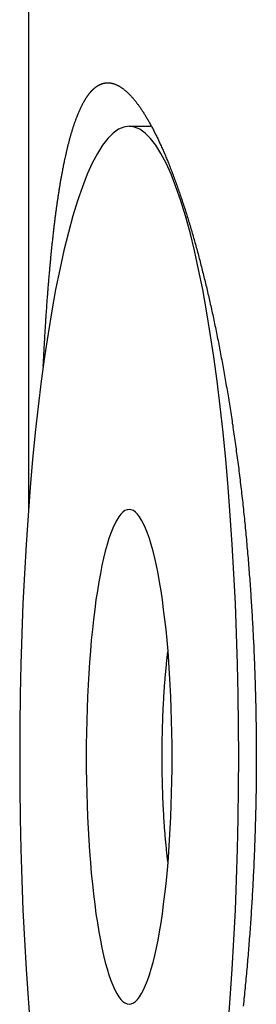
# Model space of a CAD drawing. Extents: x 637 to 3230, y 885 to 2745.
# Tile 64 of 151: x 2025 to 2030, y 2177 to 2200. Entities that reach past the tile are written whole.
import ezdxf

# ---------------------------------------------------------------- set-up
doc = ezdxf.new("R2010")
doc.units = 0
doc.layers.add('KF_GRAVIS_15_LEFT', color=7, linetype='CONTINUOUS')

# ---------------------------------------------------------------- blocks, each defined once
blk = doc.blocks.new('*U13')
at = {"layer": 'KF_GRAVIS_15_LEFT'}
for p, q in [((-191.5946, -9), (-191.5946, -64.3038)), ((-189.2791, -55.5), (-188.7867, -55.5))]:
    blk.add_line(p, q, dxfattribs=at)
for points in [[(-191.255, -61.015, 0), (-191.253, -60.9843, 0), (-191.252, -60.9537, 0), (-191.25, -60.9231, 0), (-191.249, -60.8925, 0), (-191.247, -60.862, 0), (-191.245, -60.8316, 0), (-191.244, -60.8013, 0), (-191.242, -60.771, 0), (-191.24, -60.7408, 0), (-191.239, -60.7107, 0), (-191.237, -60.6806, 0), (-191.236, -60.6506, 0), (-191.234, -60.6207, 0), (-191.232, -60.5908, 0), (-191.231, -60.561, 0), (-191.229, -60.5313, 0), (-191.227, -60.5016, 0), (-191.225, -60.4721, 0), (-191.224, -60.4425, 0), (-191.222, -60.4131, 0), (-191.22, -60.3837, 0), (-191.219, -60.3544, 0), (-191.217, -60.3252, 0), (-191.215, -60.296, 0), (-191.213, -60.2669, 0), (-191.212, -60.2379, 0), (-191.21, -60.2089, 0), (-191.208, -60.1801, 0), (-191.206, -60.1513, 0), (-191.204, -60.1225, 0), (-191.203, -60.0939, 0), (-191.201, -60.0653, 0), (-191.199, -60.0368, 0), (-191.197, -60.0083, 0), (-191.195, -59.98, 0), (-191.193, -59.9517, 0), (-191.192, -59.9235, 0), (-191.19, -59.8954, 0), (-191.188, -59.8673, 0), (-191.186, -59.8393, 0), (-191.184, -59.8114, 0), (-191.182, -59.7836, 0), (-191.18, -59.7558, 0), (-191.178, -59.7282, 0), (-191.176, -59.7006, 0), (-191.175, -59.6731, 0), (-191.173, -59.6456, 0), (-191.171, -59.6183, 0), (-191.169, -59.591, 0), (-191.167, -59.5638, 0), (-191.165, -59.5367, 0), (-191.163, -59.5096, 0), (-191.161, -59.4827, 0), (-191.159, -59.4558, 0), (-191.157, -59.429, 0), (-191.155, -59.4023, 0), (-191.153, -59.3756, 0), (-191.151, -59.3491, 0), (-191.149, -59.3225, 0), (-191.147, -59.296, 0), (-191.144, -59.2696, 0), (-191.142, -59.2431, 0), (-191.14, -59.2167, 0), (-191.138, -59.1904, 0), (-191.136, -59.1641, 0), (-191.134, -59.1378, 0), (-191.132, -59.1115, 0), (-191.13, -59.0853, 0), (-191.127, -59.0591, 0), (-191.125, -59.033, 0), (-191.123, -59.0069, 0), (-191.121, -58.9809, 0), (-191.119, -58.9549, 0), (-191.116, -58.9289, 0), (-191.114, -58.903, 0), (-191.112, -58.8771, 0), (-191.11, -58.8512, 0), (-191.107, -58.8254, 0), (-191.105, -58.7997, 0), (-191.103, -58.7739, 0), (-191.1, -58.7483, 0), (-191.098, -58.7227, 0), (-191.096, -58.6971, 0), (-191.093, -58.6715, 0), (-191.091, -58.646, 0), (-191.089, -58.6206, 0), (-191.086, -58.5952, 0), (-191.084, -58.5698, 0), (-191.081, -58.5445, 0), (-191.079, -58.5193, 0), (-191.077, -58.4941, 0), (-191.074, -58.4689, 0), (-191.072, -58.4438, 0), (-191.069, -58.4187, 0), (-191.067, -58.3937, 0), (-191.064, -58.3688, 0), (-191.062, -58.3439, 0), (-191.059, -58.319, 0), (-191.057, -58.2942, 0), (-191.054, -58.2694, 0), (-191.051, -58.2447, 0), (-191.049, -58.2201, 0), (-191.046, -58.1955, 0), (-191.044, -58.171, 0), (-191.041, -58.1465, 0), (-191.038, -58.122, 0), (-191.036, -58.0977, 0), (-191.033, -58.0733, 0), (-191.03, -58.0491, 0), (-191.028, -58.0249, 0), (-191.025, -58.0007, 0), (-191.022, -57.9766, 0), (-191.02, -57.9526, 0), (-191.017, -57.9286, 0), (-191.014, -57.9047, 0), (-191.011, -57.8808, 0), (-191.008, -57.857, 0), (-191.006, -57.8333, 0), (-191.003, -57.8096, 0), (-191, -57.786, 0), (-190.997, -57.7625, 0), (-190.994, -57.739, 0), (-190.991, -57.7155, 0), (-190.989, -57.6922, 0), (-190.986, -57.6689, 0), (-190.983, -57.6456, 0), (-190.98, -57.6224, 0), (-190.977, -57.5993, 0), (-190.974, -57.5763, 0), (-190.971, -57.5533, 0), (-190.968, -57.5304, 0), (-190.965, -57.5075, 0), (-190.962, -57.4847, 0), (-190.959, -57.462, 0), (-190.956, -57.4394, 0), (-190.953, -57.4168, 0), (-190.95, -57.3943, 0), (-190.947, -57.3718, 0), (-190.944, -57.3494, 0), (-190.941, -57.3271, 0), (-190.937, -57.3049, 0), (-190.934, -57.2827, 0), (-190.931, -57.2606, 0), (-190.928, -57.2386, 0), (-190.925, -57.2166, 0), (-190.922, -57.1948, 0), (-190.918, -57.1729, 0), (-190.915, -57.1512, 0), (-190.912, -57.1295, 0), (-190.909, -57.1079, 0), (-190.905, -57.0864, 0), (-190.902, -57.065, 0), (-190.899, -57.0436, 0), (-190.896, -57.0223, 0), (-190.892, -57.0011, 0), (-190.889, -56.9799, 0), (-190.885, -56.9588, 0), (-190.882, -56.9378, 0), (-190.879, -56.9169, 0), (-190.875, -56.896, 0), (-190.872, -56.8752, 0), (-190.868, -56.8545, 0), (-190.865, -56.8339, 0), (-190.862, -56.8133, 0), (-190.858, -56.7929, 0), (-190.855, -56.7725, 0), (-190.851, -56.7521, 0), (-190.848, -56.7319, 0), (-190.844, -56.7117, 0), (-190.841, -56.6916, 0), (-190.837, -56.6716, 0), (-190.833, -56.6517, 0), (-190.83, -56.6318, 0), (-190.826, -56.6121, 0), (-190.823, -56.5924, 0), (-190.819, -56.5727, 0), (-190.815, -56.5532, 0), (-190.812, -56.5337, 0), (-190.808, -56.5144, 0), (-190.804, -56.4951, 0), (-190.801, -56.4759, 0), (-190.797, -56.4567, 0), (-190.793, -56.4377, 0), (-190.789, -56.4187, 0), (-190.786, -56.3998, 0), (-190.782, -56.381, 0), (-190.778, -56.3623, 0), (-190.774, -56.3436, 0), (-190.77, -56.3251, 0), (-190.767, -56.3066, 0), (-190.763, -56.2882, 0), (-190.759, -56.2699, 0), (-190.755, -56.2517, 0), (-190.751, -56.2336, 0), (-190.747, -56.2155, 0), (-190.743, -56.1975, 0), (-190.739, -56.1797, 0), (-190.735, -56.1619, 0), (-190.731, -56.1442, 0), (-190.727, -56.1265, 0), (-190.723, -56.109, 0), (-190.719, -56.0915, 0), (-190.715, -56.0742, 0), (-190.711, -56.0569, 0), (-190.707, -56.0397, 0), (-190.703, -56.0226, 0), (-190.699, -56.0056, 0), (-190.695, -55.9887, 0), (-190.691, -55.9719, 0), (-190.687, -55.9551, 0), (-190.683, -55.9385, 0), (-190.679, -55.9219, 0), (-190.674, -55.9054, 0), (-190.67, -55.889, 0), (-190.666, -55.8727, 0), (-190.662, -55.8565, 0), (-190.657, -55.8404, 0), (-190.653, -55.8244, 0), (-190.649, -55.8085, 0), (-190.645, -55.7926, 0), (-190.64, -55.7769, 0), (-190.636, -55.7612, 0), (-190.632, -55.7457, 0), (-190.627, -55.7302, 0), (-190.623, -55.7148, 0), (-190.619, -55.6995, 0), (-190.614, -55.6843, 0), (-190.61, -55.6692, 0), (-190.606, -55.6542, 0), (-190.601, -55.6393, 0), (-190.597, -55.6245, 0), (-190.592, -55.6097, 0), (-190.588, -55.5951, 0), (-190.583, -55.5806, 0), (-190.579, -55.5661, 0), (-190.574, -55.5518, 0), (-190.57, -55.5375, 0), (-190.565, -55.5233, 0), (-190.561, -55.5092, 0), (-190.556, -55.4952, 0), (-190.551, -55.4814, 0), (-190.547, -55.4676, 0), (-190.542, -55.4539, 0), (-190.538, -55.4402, 0), (-190.533, -55.4267, 0), (-190.528, -55.4133, 0), (-190.524, -55.4, 0), (-190.519, -55.3868, 0), (-190.514, -55.3736, 0), (-190.509, -55.3606, 0), (-190.505, -55.3476, 0), (-190.5, -55.3348, 0), (-190.495, -55.322, 0), (-190.49, -55.3094, 0), (-190.486, -55.2968, 0), (-190.481, -55.2843, 0), (-190.476, -55.2719, 0), (-190.471, -55.2597, 0), (-190.466, -55.2475, 0), (-190.461, -55.2354, 0), (-190.457, -55.2234, 0), (-190.452, -55.2115, 0), (-190.447, -55.1997, 0), (-190.442, -55.188, 0), (-190.437, -55.1764, 0), (-190.432, -55.1649, 0), (-190.427, -55.1535, 0), (-190.422, -55.1422, 0), (-190.417, -55.131, 0), (-190.412, -55.1198, 0), (-190.407, -55.1088, 0), (-190.402, -55.0979, 0), (-190.397, -55.0871, 0), (-190.392, -55.0763, 0), (-190.387, -55.0657, 0), (-190.382, -55.0552, 0), (-190.377, -55.0447, 0), (-190.372, -55.0344, 0), (-190.366, -55.0241, 0), (-190.361, -55.014, 0), (-190.356, -55.004, 0), (-190.351, -54.994, 0), (-190.346, -54.9842, 0), (-190.341, -54.9744, 0), (-190.335, -54.9648, 0), (-190.33, -54.9552, 0), (-190.325, -54.9458, 0), (-190.32, -54.9364, 0), (-190.315, -54.9272, 0), (-190.309, -54.918, 0), (-190.304, -54.909, 0), (-190.299, -54.9, 0), (-190.293, -54.8912, 0), (-190.288, -54.8824, 0), (-190.283, -54.8738, 0), (-190.277, -54.8652, 0), (-190.272, -54.8567, 0), (-190.267, -54.8484, 0), (-190.261, -54.8401, 0), (-190.256, -54.832, 0), (-190.251, -54.8239, 0), (-190.245, -54.816, 0), (-190.24, -54.8081, 0), (-190.234, -54.8004, 0), (-190.229, -54.7928, 0), (-190.223, -54.7852, 0), (-190.218, -54.7778, 0), (-190.212, -54.7704, 0), (-190.207, -54.7632, 0), (-190.201, -54.756, 0), (-190.196, -54.749, 0), (-190.19, -54.7421, 0), (-190.185, -54.7352, 0), (-190.179, -54.7285, 0), (-190.174, -54.7218, 0), (-190.168, -54.7153, 0), (-190.162, -54.7088, 0), (-190.157, -54.7025, 0), (-190.151, -54.6963, 0), (-190.146, -54.6901, 0), (-190.14, -54.6841, 0), (-190.134, -54.6781, 0), (-190.129, -54.6723, 0), (-190.123, -54.6665, 0), (-190.117, -54.6609, 0), (-190.112, -54.6553, 0), (-190.106, -54.6499, 0), (-190.1, -54.6445, 0), (-190.094, -54.6393, 0), (-190.089, -54.6341, 0), (-190.083, -54.6291, 0), (-190.077, -54.6241, 0), (-190.071, -54.6193, 0), (-190.066, -54.6145, 0), (-190.06, -54.6099, 0), (-190.054, -54.6053, 0), (-190.048, -54.6008, 0), (-190.042, -54.5965, 0), (-190.037, -54.5922, 0), (-190.031, -54.588, 0), (-190.025, -54.584, 0), (-190.019, -54.58, 0), (-190.013, -54.5761, 0), (-190.007, -54.5723, 0), (-190.001, -54.5686, 0), (-189.995, -54.5651, 0), (-189.99, -54.5616, 0), (-189.984, -54.5582, 0), (-189.978, -54.5549, 0), (-189.972, -54.5517, 0), (-189.966, -54.5486, 0), (-189.96, -54.5456, 0), (-189.954, -54.5427, 0), (-189.948, -54.5399, 0), (-189.942, -54.5372, 0), (-189.936, -54.5345, 0), (-189.93, -54.532, 0), (-189.924, -54.5296, 0), (-189.918, -54.5273, 0), (-189.912, -54.525, 0), (-189.906, -54.5229, 0), (-189.9, -54.5209, 0), (-189.894, -54.5189, 0), (-189.888, -54.5171, 0), (-189.882, -54.5153, 0), (-189.876, -54.5136, 0), (-189.87, -54.5121, 0), (-189.864, -54.5106, 0), (-189.857, -54.5092, 0), (-189.851, -54.508, 0), (-189.845, -54.5068, 0), (-189.839, -54.5057, 0), (-189.833, -54.5047, 0), (-189.827, -54.5038, 0), (-189.821, -54.503, 0), (-189.815, -54.5023, 0), (-189.809, -54.5017, 0), (-189.802, -54.5012, 0), (-189.796, -54.5008, 0), (-189.79, -54.5004, 0), (-189.784, -54.5002, 0), (-189.778, -54.5, 0), (-189.772, -54.5, 0)], [(-189.772, -54.5, 0), (-189.762, -54.5001, 0), (-189.753, -54.5004, 0), (-189.744, -54.5009, 0), (-189.735, -54.5016, 0), (-189.725, -54.5026, 0), (-189.716, -54.5037, 0), (-189.707, -54.505, 0), (-189.697, -54.5066, 0), (-189.688, -54.5083, 0), (-189.678, -54.5103, 0), (-189.669, -54.5125, 0), (-189.66, -54.5148, 0), (-189.65, -54.5174, 0), (-189.64, -54.5202, 0), (-189.631, -54.5232, 0), (-189.621, -54.5264, 0), (-189.612, -54.5299, 0), (-189.602, -54.5335, 0), (-189.592, -54.5373, 0), (-189.582, -54.5414, 0), (-189.573, -54.5457, 0), (-189.563, -54.5501, 0), (-189.553, -54.5548, 0), (-189.543, -54.5597, 0), (-189.533, -54.5648, 0), (-189.523, -54.5702, 0), (-189.513, -54.5757, 0), (-189.504, -54.5814, 0), (-189.494, -54.5874, 0), (-189.484, -54.5936, 0), (-189.473, -54.6, 0), (-189.463, -54.6066, 0), (-189.453, -54.6134, 0), (-189.443, -54.6204, 0), (-189.433, -54.6276, 0), (-189.423, -54.6351, 0), (-189.413, -54.6428, 0), (-189.403, -54.6507, 0), (-189.392, -54.6588, 0), (-189.382, -54.6671, 0), (-189.372, -54.6756, 0), (-189.361, -54.6844, 0), (-189.351, -54.6934, 0), (-189.341, -54.7025, 0), (-189.33, -54.712, 0), (-189.32, -54.7216, 0), (-189.31, -54.7314, 0), (-189.299, -54.7415, 0), (-189.289, -54.7518, 0), (-189.278, -54.7623, 0), (-189.268, -54.773, 0), (-189.257, -54.7839, 0), (-189.247, -54.7951, 0), (-189.236, -54.8064, 0), (-189.226, -54.818, 0), (-189.215, -54.8299, 0), (-189.204, -54.8419, 0), (-189.194, -54.8542, 0), (-189.183, -54.8666, 0), (-189.172, -54.8793, 0), (-189.162, -54.8922, 0), (-189.151, -54.9054, 0), (-189.14, -54.9187, 0), (-189.129, -54.9323, 0), (-189.119, -54.9461, 0), (-189.108, -54.9601, 0), (-189.097, -54.9743, 0), (-189.086, -54.9887, 0), (-189.075, -55.0034, 0), (-189.065, -55.0183, 0), (-189.054, -55.0333, 0), (-189.043, -55.0486, 0), (-189.032, -55.0641, 0), (-189.021, -55.0799, 0), (-189.01, -55.0958, 0), (-188.999, -55.1119, 0), (-188.988, -55.1283, 0), (-188.977, -55.1449, 0), (-188.966, -55.1617, 0), (-188.955, -55.1787, 0), (-188.944, -55.1959, 0), (-188.933, -55.2133, 0), (-188.922, -55.2309, 0), (-188.911, -55.2487, 0), (-188.9, -55.2668, 0), (-188.889, -55.2851, 0), (-188.878, -55.3035, 0), (-188.867, -55.3222, 0), (-188.856, -55.3411, 0), (-188.845, -55.3602, 0), (-188.834, -55.3795, 0), (-188.823, -55.399, 0), (-188.812, -55.4187, 0), (-188.801, -55.4386, 0), (-188.79, -55.4587, 0), (-188.779, -55.4791, 0), (-188.767, -55.4996, 0), (-188.756, -55.5203, 0), (-188.745, -55.5413, 0), (-188.734, -55.5624, 0), (-188.723, -55.5838, 0), (-188.712, -55.6053, 0), (-188.701, -55.6271, 0), (-188.69, -55.649, 0), (-188.678, -55.6712, 0), (-188.667, -55.6936, 0), (-188.656, -55.7161, 0), (-188.645, -55.7389, 0), (-188.634, -55.7619, 0), (-188.623, -55.785, 0), (-188.611, -55.8084, 0), (-188.6, -55.832, 0), (-188.589, -55.8557, 0), (-188.578, -55.8797, 0), (-188.567, -55.9039, 0), (-188.556, -55.9282, 0), (-188.544, -55.9528, 0), (-188.533, -55.9775, 0), (-188.522, -56.0025, 0), (-188.511, -56.0276, 0), (-188.5, -56.0529, 0), (-188.489, -56.0785, 0), (-188.477, -56.1042, 0), (-188.466, -56.1301, 0), (-188.455, -56.1562, 0), (-188.444, -56.1825, 0), (-188.433, -56.2089, 0), (-188.422, -56.2356, 0), (-188.411, -56.2624, 0), (-188.4, -56.2894, 0), (-188.388, -56.3166, 0), (-188.377, -56.344, 0), (-188.366, -56.3716, 0), (-188.355, -56.3994, 0), (-188.344, -56.4273, 0), (-188.333, -56.4554, 0), (-188.322, -56.4837, 0), (-188.311, -56.5122, 0), (-188.3, -56.5408, 0), (-188.289, -56.5696, 0), (-188.278, -56.5986, 0), (-188.267, -56.6278, 0), (-188.256, -56.6571, 0), (-188.245, -56.6866, 0), (-188.234, -56.7163, 0), (-188.223, -56.7462, 0), (-188.212, -56.7762, 0), (-188.201, -56.8064, 0), (-188.19, -56.8367, 0), (-188.179, -56.8673, 0), (-188.168, -56.8979, 0), (-188.157, -56.9288, 0), (-188.146, -56.9598, 0), (-188.135, -56.991, 0), (-188.124, -57.0223, 0), (-188.114, -57.0538, 0), (-188.103, -57.0855, 0), (-188.092, -57.1173, 0), (-188.081, -57.1493, 0), (-188.07, -57.1814, 0), (-188.06, -57.2137, 0), (-188.049, -57.2462, 0), (-188.038, -57.2788, 0), (-188.027, -57.3115, 0), (-188.017, -57.3444, 0), (-188.006, -57.3775, 0), (-187.995, -57.4107, 0), (-187.985, -57.4441, 0), (-187.974, -57.4776, 0), (-187.964, -57.5113, 0), (-187.953, -57.5451, 0), (-187.942, -57.579, 0), (-187.932, -57.6131, 0), (-187.921, -57.6473, 0), (-187.911, -57.6817, 0), (-187.9, -57.7162, 0), (-187.89, -57.7508, 0), (-187.88, -57.7856, 0), (-187.869, -57.8205, 0), (-187.859, -57.8556, 0), (-187.848, -57.8908, 0), (-187.838, -57.9261, 0), (-187.828, -57.9615, 0), (-187.818, -57.9971, 0), (-187.807, -58.0327, 0), (-187.797, -58.0686, 0), (-187.787, -58.1045, 0), (-187.777, -58.1406, 0), (-187.767, -58.1767, 0), (-187.757, -58.213, 0), (-187.746, -58.2494, 0), (-187.736, -58.286, 0), (-187.726, -58.3226, 0), (-187.716, -58.3594, 0), (-187.706, -58.3962, 0), (-187.696, -58.4332, 0), (-187.687, -58.4703, 0), (-187.677, -58.5075, 0), (-187.667, -58.5448, 0), (-187.657, -58.5822, 0), (-187.647, -58.6197, 0), (-187.637, -58.6573, 0), (-187.628, -58.695, 0), (-187.618, -58.7328, 0), (-187.608, -58.7707, 0), (-187.599, -58.8087, 0), (-187.589, -58.8468, 0), (-187.579, -58.885, 0), (-187.57, -58.9233, 0), (-187.56, -58.9616, 0), (-187.551, -59.0001, 0), (-187.542, -59.0387, 0), (-187.532, -59.0773, 0), (-187.523, -59.116, 0), (-187.513, -59.1548, 0), (-187.504, -59.1937, 0), (-187.495, -59.2327, 0), (-187.486, -59.2717, 0), (-187.476, -59.3108, 0), (-187.467, -59.35, 0), (-187.458, -59.3893, 0), (-187.449, -59.4287, 0), (-187.44, -59.4684, 0), (-187.431, -59.5082, 0), (-187.422, -59.5481, 0), (-187.413, -59.5883, 0), (-187.404, -59.6286, 0), (-187.395, -59.6691, 0), (-187.386, -59.7097, 0), (-187.377, -59.7506, 0), (-187.368, -59.7916, 0), (-187.359, -59.8328, 0), (-187.35, -59.8741, 0), (-187.341, -59.9156, 0), (-187.332, -59.9573, 0), (-187.323, -59.9991, 0), (-187.315, -60.0411, 0), (-187.306, -60.0833, 0), (-187.297, -60.1256, 0), (-187.288, -60.1681, 0), (-187.279, -60.2107, 0), (-187.271, -60.2535, 0), (-187.262, -60.2965, 0), (-187.253, -60.3396, 0), (-187.245, -60.3829, 0), (-187.236, -60.4263, 0), (-187.227, -60.4699, 0), (-187.219, -60.5136, 0), (-187.21, -60.5575, 0), (-187.202, -60.6015, 0), (-187.193, -60.6457, 0), (-187.185, -60.69, 0), (-187.176, -60.7345, 0), (-187.168, -60.7792, 0), (-187.16, -60.8239, 0), (-187.151, -60.8688, 0), (-187.143, -60.9139, 0), (-187.134, -60.9591, 0), (-187.126, -61.0045, 0), (-187.118, -61.0499, 0), (-187.11, -61.0956, 0), (-187.101, -61.1413, 0), (-187.093, -61.1872, 0), (-187.085, -61.2333, 0), (-187.077, -61.2794, 0), (-187.069, -61.3257, 0), (-187.061, -61.3722, 0), (-187.053, -61.4188, 0), (-187.045, -61.4655, 0), (-187.037, -61.5123, 0), (-187.029, -61.5593, 0), (-187.021, -61.6064, 0), (-187.013, -61.6536, 0), (-187.005, -61.7009, 0), (-186.998, -61.7484, 0), (-186.99, -61.796, 0), (-186.982, -61.8437, 0), (-186.974, -61.8916, 0), (-186.967, -61.9395, 0), (-186.959, -61.9876, 0), (-186.952, -62.0358, 0), (-186.944, -62.0842, 0), (-186.936, -62.1326, 0), (-186.929, -62.1812, 0), (-186.922, -62.2298, 0), (-186.914, -62.2786, 0), (-186.907, -62.3275, 0), (-186.899, -62.3765, 0), (-186.892, -62.4257, 0), (-186.885, -62.4749, 0), (-186.878, -62.5242, 0), (-186.87, -62.5737, 0), (-186.863, -62.6233, 0), (-186.856, -62.6729, 0), (-186.849, -62.7227, 0), (-186.842, -62.7726, 0), (-186.835, -62.8226, 0), (-186.828, -62.8727, 0), (-186.821, -62.9228, 0), (-186.815, -62.9731, 0), (-186.808, -63.0235, 0), (-186.801, -63.074, 0), (-186.794, -63.1246, 0), (-186.788, -63.1753, 0), (-186.781, -63.2261, 0), (-186.774, -63.2769, 0), (-186.768, -63.3279, 0), (-186.761, -63.3789, 0), (-186.755, -63.4301, 0), (-186.748, -63.4813, 0), (-186.742, -63.5327, 0), (-186.736, -63.5841, 0), (-186.73, -63.6356, 0), (-186.723, -63.6872, 0), (-186.717, -63.7388, 0), (-186.711, -63.7906, 0), (-186.705, -63.8425, 0), (-186.699, -63.8944, 0), (-186.693, -63.9464, 0), (-186.687, -63.9985, 0), (-186.681, -64.0506, 0), (-186.675, -64.1029, 0), (-186.669, -64.1552, 0), (-186.664, -64.2076, 0), (-186.658, -64.2601, 0), (-186.652, -64.3127, 0), (-186.647, -64.3653, 0), (-186.641, -64.418, 0), (-186.636, -64.4707, 0), (-186.63, -64.5236, 0), (-186.625, -64.5765, 0), (-186.62, -64.6295, 0), (-186.615, -64.6825, 0), (-186.609, -64.7356, 0), (-186.604, -64.7888, 0), (-186.599, -64.842, 0), (-186.594, -64.8953, 0), (-186.589, -64.9486, 0), (-186.584, -65.002, 0), (-186.579, -65.0555, 0), (-186.574, -65.109, 0), (-186.57, -65.1626, 0), (-186.565, -65.2162, 0), (-186.56, -65.2698, 0), (-186.556, -65.3235, 0), (-186.551, -65.3773, 0), (-186.546, -65.4311, 0), (-186.542, -65.485, 0), (-186.538, -65.5389, 0), (-186.533, -65.5928, 0), (-186.529, -65.6468, 0), (-186.525, -65.7008, 0), (-186.52, -65.7548, 0), (-186.516, -65.8089, 0), (-186.512, -65.8631, 0), (-186.508, -65.9172, 0), (-186.504, -65.9714, 0), (-186.5, -66.0256, 0), (-186.496, -66.0799, 0), (-186.492, -66.1341, 0), (-186.489, -66.1884, 0), (-186.485, -66.2428, 0), (-186.481, -66.2971, 0), (-186.478, -66.3515, 0), (-186.474, -66.4059, 0), (-186.471, -66.4603, 0), (-186.467, -66.5147, 0), (-186.464, -66.5692, 0), (-186.46, -66.6236, 0), (-186.457, -66.6781, 0), (-186.454, -66.7326, 0), (-186.451, -66.7871, 0), (-186.447, -66.8416, 0), (-186.444, -66.8961, 0), (-186.441, -66.9507, 0), (-186.438, -67.0052, 0), (-186.435, -67.0597, 0), (-186.433, -67.1143, 0), (-186.43, -67.1688, 0), (-186.427, -67.2234, 0), (-186.424, -67.2779, 0), (-186.422, -67.3324, 0), (-186.419, -67.387, 0), (-186.416, -67.4415, 0), (-186.414, -67.496, 0), (-186.411, -67.5505, 0), (-186.409, -67.605, 0), (-186.407, -67.6595, 0), (-186.404, -67.714, 0), (-186.402, -67.7685, 0), (-186.4, -67.8229, 0), (-186.398, -67.8774, 0), (-186.396, -67.9318, 0), (-186.394, -67.9862, 0), (-186.392, -68.0405, 0), (-186.39, -68.0949, 0), (-186.388, -68.1492, 0), (-186.386, -68.2035, 0), (-186.384, -68.2578, 0), (-186.383, -68.3121, 0), (-186.381, -68.3663, 0), (-186.379, -68.4205, 0), (-186.378, -68.4746, 0), (-186.376, -68.5288, 0), (-186.375, -68.5828, 0), (-186.373, -68.6369, 0), (-186.372, -68.6909, 0), (-186.371, -68.7449, 0), (-186.37, -68.7988, 0), (-186.368, -68.8527, 0), (-186.367, -68.9066, 0), (-186.366, -68.9604, 0), (-186.365, -69.0142, 0), (-186.364, -69.0679, 0), (-186.363, -69.1216, 0), (-186.363, -69.1752, 0), (-186.362, -69.2287, 0), (-186.361, -69.2823, 0), (-186.36, -69.3357, 0), (-186.36, -69.3891, 0), (-186.359, -69.4425, 0), (-186.358, -69.4958, 0), (-186.358, -69.549, 0), (-186.358, -69.6022, 0), (-186.357, -69.6553, 0), (-186.357, -69.7083, 0), (-186.357, -69.7613, 0), (-186.356, -69.8142, 0), (-186.356, -69.867, 0), (-186.356, -69.9198, 0), (-186.356, -69.9725, 0), (-186.356, -70.0252, 0), (-186.356, -70.0779, 0), (-186.356, -70.1306, 0), (-186.356, -70.1835, 0), (-186.357, -70.2364, 0), (-186.357, -70.2893, 0), (-186.357, -70.3424, 0), (-186.358, -70.3955, 0), (-186.358, -70.4486, 0), (-186.358, -70.5018, 0), (-186.359, -70.5551, 0), (-186.36, -70.6084, 0), (-186.36, -70.6618, 0), (-186.361, -70.7152, 0), (-186.362, -70.7687, 0), (-186.362, -70.8223, 0), (-186.363, -70.8759, 0), (-186.364, -70.9295, 0), (-186.365, -70.9832, 0), (-186.366, -71.0369, 0), (-186.367, -71.0907, 0), (-186.368, -71.1445, 0), (-186.37, -71.1984, 0), (-186.371, -71.2523, 0), (-186.372, -71.3062, 0), (-186.373, -71.3602, 0), (-186.375, -71.4142, 0), (-186.376, -71.4682, 0), (-186.378, -71.5223, 0), (-186.379, -71.5764, 0), (-186.381, -71.6306, 0), (-186.383, -71.6847, 0), (-186.384, -71.7389, 0), (-186.386, -71.7932, 0), (-186.388, -71.8474, 0), (-186.39, -71.9017, 0), (-186.392, -71.956, 0), (-186.394, -72.0103, 0), (-186.396, -72.0647, 0), (-186.398, -72.119, 0), (-186.4, -72.1734, 0), (-186.402, -72.2278, 0), (-186.404, -72.2822, 0), (-186.407, -72.3366, 0), (-186.409, -72.3911, 0), (-186.411, -72.4455, 0), (-186.414, -72.5, 0), (-186.416, -72.5544, 0), (-186.419, -72.6089, 0), (-186.421, -72.6634, 0), (-186.424, -72.7178, 0), (-186.427, -72.7723, 0), (-186.43, -72.8268, 0), (-186.432, -72.8813, 0), (-186.435, -72.9357, 0), (-186.438, -72.9902, 0), (-186.441, -73.0447, 0), (-186.444, -73.0992, 0), (-186.447, -73.1536, 0), (-186.45, -73.2081, 0), (-186.454, -73.2625, 0), (-186.457, -73.3169, 0), (-186.46, -73.3713, 0), (-186.463, -73.4257, 0), (-186.467, -73.4801, 0), (-186.47, -73.5345, 0), (-186.474, -73.5888, 0), (-186.477, -73.6432, 0), (-186.481, -73.6975, 0), (-186.485, -73.7518, 0), (-186.488, -73.806, 0), (-186.492, -73.8603, 0), (-186.496, -73.9145, 0), (-186.5, -73.9687, 0), (-186.504, -74.0228, 0), (-186.508, -74.077, 0), (-186.512, -74.1311, 0), (-186.516, -74.1851, 0), (-186.52, -74.2392, 0), (-186.524, -74.2931, 0), (-186.528, -74.3471, 0), (-186.533, -74.401, 0), (-186.537, -74.4549, 0), (-186.542, -74.5087, 0), (-186.546, -74.5625, 0), (-186.55, -74.6163, 0), (-186.555, -74.67, 0), (-186.56, -74.7236, 0), (-186.564, -74.7773, 0), (-186.569, -74.8308, 0), (-186.574, -74.8843, 0), (-186.579, -74.9378, 0), (-186.584, -74.9912, 0), (-186.588, -75.0446, 0), (-186.593, -75.0978, 0), (-186.598, -75.1511, 0), (-186.604, -75.2043, 0), (-186.609, -75.2574, 0), (-186.614, -75.3104, 0), (-186.619, -75.3634, 0), (-186.624, -75.4164, 0), (-186.63, -75.4692, 0), (-186.635, -75.522, 0), (-186.641, -75.5748, 0), (-186.646, -75.6274, 0), (-186.652, -75.68, 0), (-186.657, -75.7325, 0)], [(-187.003, -76.1995, 0), (-186.953, -75.5489, 0), (-186.908, -74.8849, 0), (-186.87, -74.2091, 0), (-186.837, -73.5232, 0), (-186.81, -72.8288, 0), (-186.788, -72.1276, 0), (-186.773, -71.4212, 0), (-186.764, -70.7115, 0), (-186.761, -70, 0), (-186.764, -69.2885, 0), (-186.773, -68.5788, 0), (-186.788, -67.8724, 0), (-186.81, -67.1712, 0), (-186.837, -66.4768, 0), (-186.87, -65.7909, 0), (-186.908, -65.1151, 0), (-186.953, -64.4511, 0), (-187.003, -63.8005, 0), (-187.059, -63.1647, 0), (-187.119, -62.5455, 0), (-187.186, -61.9442, 0), (-187.257, -61.3624, 0), (-187.333, -60.8013, 0), (-187.413, -60.2624, 0), (-187.499, -59.747, 0), (-187.588, -59.2562, 0), (-187.682, -58.7913, 0), (-187.779, -58.3535, 0), (-187.88, -57.9437, 0), (-187.985, -57.5629, 0), (-188.092, -57.2121, 0), (-188.203, -56.8922, 0), (-188.316, -56.6037, 0), (-188.431, -56.3476, 0), (-188.548, -56.1244, 0), (-188.667, -55.9345, 0), (-188.788, -55.7786, 0), (-188.91, -55.6569, 0), (-189.032, -55.5698, 0), (-189.156, -55.5175, 0), (-189.279, -55.5, 0), (-189.403, -55.5175, 0), (-189.526, -55.5698, 0), (-189.649, -55.6569, 0), (-189.77, -55.7786, 0), (-189.891, -55.9345, 0), (-190.01, -56.1244, 0), (-190.127, -56.3476, 0), (-190.243, -56.6037, 0), (-190.356, -56.8922, 0), (-190.466, -57.2121, 0), (-190.574, -57.5629, 0), (-190.678, -57.9437, 0), (-190.779, -58.3535, 0), (-190.876, -58.7913, 0), (-190.97, -59.2562, 0), (-191.06, -59.747, 0), (-191.145, -60.2624, 0), (-191.225, -60.8013, 0), (-191.301, -61.3624, 0), (-191.373, -61.9442, 0), (-191.439, -62.5455, 0), (-191.5, -63.1647, 0), (-191.555, -63.8005, 0), (-191.605, -64.4511, 0), (-191.65, -65.1151, 0), (-191.689, -65.7909, 0), (-191.722, -66.4768, 0), (-191.749, -67.1712, 0), (-191.77, -67.8724, 0), (-191.785, -68.5788, 0), (-191.794, -69.2885, 0), (-191.797, -70, 0), (-191.794, -70.7115, 0), (-191.785, -71.4212, 0), (-191.77, -72.1276, 0), (-191.749, -72.8288, 0), (-191.722, -73.5232, 0), (-191.689, -74.2091, 0), (-191.65, -74.8849, 0), (-191.605, -75.5489, 0), (-191.555, -76.1995, 0)], [(-188.767, -55.5004, 0), (-188.767, -55.5004, 0), (-188.767, -55.5004, 0), (-188.767, -55.5004, 0), (-188.768, -55.5004, 0), (-188.768, -55.5004, 0), (-188.768, -55.5004, 0), (-188.768, -55.5004, 0), (-188.768, -55.5004, 0), (-188.768, -55.5004, 0), (-188.768, -55.5004, 0), (-188.769, -55.5004, 0), (-188.769, -55.5004, 0), (-188.769, -55.5004, 0), (-188.769, -55.5004, 0), (-188.769, -55.5003, 0), (-188.769, -55.5003, 0), (-188.77, -55.5003, 0), (-188.77, -55.5003, 0), (-188.77, -55.5003, 0), (-188.77, -55.5003, 0), (-188.77, -55.5003, 0), (-188.77, -55.5003, 0), (-188.77, -55.5003, 0), (-188.771, -55.5003, 0), (-188.771, -55.5003, 0), (-188.771, -55.5003, 0), (-188.771, -55.5003, 0), (-188.771, -55.5003, 0), (-188.771, -55.5003, 0), (-188.772, -55.5003, 0), (-188.772, -55.5003, 0), (-188.772, -55.5003, 0), (-188.772, -55.5002, 0), (-188.772, -55.5002, 0), (-188.772, -55.5002, 0), (-188.772, -55.5002, 0), (-188.773, -55.5002, 0), (-188.773, -55.5002, 0), (-188.773, -55.5002, 0), (-188.773, -55.5002, 0), (-188.773, -55.5002, 0), (-188.773, -55.5002, 0), (-188.774, -55.5002, 0), (-188.774, -55.5002, 0), (-188.774, -55.5002, 0), (-188.774, -55.5002, 0), (-188.774, -55.5002, 0), (-188.774, -55.5002, 0), (-188.774, -55.5002, 0), (-188.775, -55.5002, 0), (-188.775, -55.5002, 0), (-188.775, -55.5002, 0), (-188.775, -55.5002, 0), (-188.775, -55.5001, 0), (-188.775, -55.5001, 0), (-188.776, -55.5001, 0), (-188.776, -55.5001, 0), (-188.776, -55.5001, 0), (-188.776, -55.5001, 0), (-188.776, -55.5001, 0), (-188.776, -55.5001, 0), (-188.777, -55.5001, 0), (-188.777, -55.5001, 0), (-188.777, -55.5001, 0), (-188.777, -55.5001, 0), (-188.777, -55.5001, 0), (-188.777, -55.5001, 0), (-188.777, -55.5001, 0), (-188.778, -55.5001, 0), (-188.778, -55.5001, 0), (-188.778, -55.5001, 0), (-188.778, -55.5001, 0), (-188.778, -55.5001, 0), (-188.778, -55.5001, 0), (-188.779, -55.5001, 0), (-188.779, -55.5001, 0), (-188.779, -55.5001, 0), (-188.779, -55.5001, 0), (-188.779, -55.5001, 0), (-188.779, -55.5001, 0), (-188.779, -55.5001, 0), (-188.78, -55.5001, 0), (-188.78, -55.5001, 0), (-188.78, -55.5001, 0), (-188.78, -55.5001, 0), (-188.78, -55.5, 0), (-188.78, -55.5, 0), (-188.781, -55.5, 0), (-188.781, -55.5, 0), (-188.781, -55.5, 0), (-188.781, -55.5, 0), (-188.781, -55.5, 0), (-188.781, -55.5, 0), (-188.781, -55.5, 0), (-188.782, -55.5, 0), (-188.782, -55.5, 0), (-188.782, -55.5, 0), (-188.782, -55.5, 0), (-188.782, -55.5, 0), (-188.782, -55.5, 0), (-188.783, -55.5, 0), (-188.783, -55.5, 0), (-188.783, -55.5, 0), (-188.783, -55.5, 0), (-188.783, -55.5, 0), (-188.783, -55.5, 0), (-188.783, -55.5, 0), (-188.784, -55.5, 0), (-188.784, -55.5, 0), (-188.784, -55.5, 0), (-188.784, -55.5, 0), (-188.784, -55.5, 0), (-188.784, -55.5, 0), (-188.785, -55.5, 0), (-188.785, -55.5, 0), (-188.785, -55.5, 0), (-188.785, -55.5, 0), (-188.785, -55.5, 0), (-188.785, -55.5, 0), (-188.785, -55.5, 0), (-188.786, -55.5, 0), (-188.786, -55.5, 0), (-188.786, -55.5, 0), (-188.786, -55.5, 0), (-188.786, -55.5, 0), (-188.786, -55.5, 0), (-188.787, -55.5, 0), (-188.787, -55.5, 0)], [(-189.279, -64.312, 0), (-189.328, -64.3189, 0), (-189.376, -64.3394, 0), (-189.424, -64.3736, 0), (-189.472, -64.4213, 0), (-189.519, -64.4825, 0), (-189.566, -64.5569, 0), (-189.612, -64.6445, 0), (-189.657, -64.745, 0), (-189.701, -64.8581, 0), (-189.745, -64.9836, 0), (-189.787, -65.1212, 0), (-189.828, -65.2706, 0), (-189.867, -65.4314, 0), (-189.906, -65.6031, 0), (-189.942, -65.7855, 0), (-189.978, -65.978, 0), (-190.011, -66.1802, 0), (-190.043, -66.3916, 0), (-190.072, -66.6117, 0), (-190.1, -66.8399, 0), (-190.126, -67.0758, 0), (-190.15, -67.3187, 0), (-190.172, -67.5681, 0), (-190.192, -67.8233, 0), (-190.209, -68.0838, 0), (-190.224, -68.3489, 0), (-190.237, -68.6179, 0), (-190.248, -68.8903, 0), (-190.256, -69.1654, 0), (-190.262, -69.4425, 0), (-190.266, -69.7209, 0), (-190.267, -70, 0), (-190.266, -70.2791, 0), (-190.262, -70.5575, 0), (-190.256, -70.8346, 0), (-190.248, -71.1097, 0), (-190.237, -71.3821, 0), (-190.224, -71.6511, 0), (-190.209, -71.9162, 0), (-190.192, -72.1767, 0), (-190.172, -72.4319, 0), (-190.15, -72.6813, 0), (-190.126, -72.9242, 0), (-190.1, -73.1601, 0), (-190.072, -73.3883, 0), (-190.043, -73.6084, 0), (-190.011, -73.8198, 0), (-189.978, -74.022, 0), (-189.942, -74.2145, 0), (-189.906, -74.3969, 0), (-189.867, -74.5686, 0), (-189.828, -74.7294, 0), (-189.787, -74.8788, 0), (-189.745, -75.0164, 0), (-189.701, -75.1419, 0), (-189.657, -75.255, 0), (-189.612, -75.3555, 0), (-189.566, -75.4431, 0), (-189.519, -75.5175, 0), (-189.472, -75.5787, 0), (-189.424, -75.6264, 0), (-189.376, -75.6606, 0), (-189.328, -75.6811, 0), (-189.279, -75.688, 0), (-189.231, -75.6811, 0), (-189.182, -75.6606, 0), (-189.134, -75.6264, 0), (-189.086, -75.5787, 0), (-189.039, -75.5175, 0), (-188.992, -75.4431, 0), (-188.946, -75.3555, 0), (-188.901, -75.255, 0), (-188.857, -75.1419, 0), (-188.813, -75.0164, 0), (-188.771, -74.8788, 0), (-188.73, -74.7294, 0), (-188.691, -74.5686, 0), (-188.653, -74.3969, 0), (-188.616, -74.2145, 0), (-188.581, -74.022, 0), (-188.547, -73.8198, 0), (-188.516, -73.6084, 0), (-188.486, -73.3883, 0), (-188.458, -73.1601, 0), (-188.432, -72.9242, 0), (-188.408, -72.6813, 0), (-188.386, -72.4319, 0), (-188.367, -72.1767, 0), (-188.349, -71.9162, 0), (-188.334, -71.6511, 0), (-188.321, -71.3821, 0), (-188.31, -71.1097, 0), (-188.302, -70.8346, 0), (-188.296, -70.5575, 0), (-188.293, -70.2791, 0), (-188.291, -70, 0), (-188.293, -69.7209, 0), (-188.296, -69.4425, 0), (-188.302, -69.1654, 0), (-188.31, -68.8903, 0), (-188.321, -68.6179, 0), (-188.334, -68.3489, 0), (-188.349, -68.0838, 0), (-188.367, -67.8233, 0), (-188.386, -67.5681, 0), (-188.408, -67.3187, 0), (-188.432, -67.0758, 0), (-188.458, -66.8399, 0), (-188.486, -66.6117, 0), (-188.516, -66.3916, 0), (-188.547, -66.1802, 0), (-188.581, -65.978, 0), (-188.616, -65.7855, 0), (-188.653, -65.6031, 0), (-188.691, -65.4314, 0), (-188.73, -65.2706, 0), (-188.771, -65.1212, 0), (-188.813, -64.9836, 0), (-188.857, -64.8581, 0), (-188.901, -64.745, 0), (-188.946, -64.6445, 0), (-188.992, -64.5569, 0), (-189.039, -64.4825, 0), (-189.086, -64.4213, 0), (-189.134, -64.3736, 0), (-189.182, -64.3394, 0), (-189.231, -64.3189, 0), (-189.279, -64.312, 0)], [(-188.389, -67.5309, 0), (-188.393, -67.5644, 0), (-188.398, -67.598, 0), (-188.402, -67.632, 0), (-188.406, -67.6661, 0), (-188.41, -67.7005, 0), (-188.414, -67.7351, 0), (-188.417, -67.7699, 0), (-188.421, -67.8049, 0), (-188.425, -67.8402, 0), (-188.429, -67.8756, 0), (-188.432, -67.9113, 0), (-188.436, -67.9471, 0), (-188.439, -67.9832, 0), (-188.443, -68.0195, 0), (-188.446, -68.0559, 0), (-188.449, -68.0925, 0), (-188.453, -68.1294, 0), (-188.456, -68.1664, 0), (-188.459, -68.2036, 0), (-188.462, -68.2409, 0), (-188.465, -68.2784, 0), (-188.468, -68.3161, 0), (-188.471, -68.354, 0), (-188.473, -68.392, 0), (-188.476, -68.4302, 0), (-188.479, -68.4685, 0), (-188.481, -68.507, 0), (-188.484, -68.5456, 0), (-188.486, -68.5844, 0), (-188.489, -68.6233, 0), (-188.491, -68.6623, 0), (-188.493, -68.7015, 0), (-188.495, -68.7408, 0), (-188.498, -68.7802, 0), (-188.5, -68.8197, 0), (-188.502, -68.8593, 0), (-188.504, -68.8991, 0), (-188.505, -68.939, 0), (-188.507, -68.9789, 0), (-188.509, -69.019, 0), (-188.511, -69.0591, 0), (-188.512, -69.0994, 0), (-188.514, -69.1397, 0), (-188.515, -69.1801, 0), (-188.516, -69.2206, 0), (-188.518, -69.2612, 0), (-188.519, -69.3019, 0), (-188.52, -69.3426, 0), (-188.521, -69.3834, 0), (-188.522, -69.4242, 0), (-188.523, -69.4651, 0), (-188.524, -69.506, 0), (-188.525, -69.547, 0), (-188.526, -69.5881, 0), (-188.526, -69.6292, 0), (-188.527, -69.6703, 0), (-188.527, -69.7114, 0), (-188.528, -69.7526, 0), (-188.528, -69.7938, 0), (-188.529, -69.835, 0), (-188.529, -69.8762, 0), (-188.529, -69.9175, 0), (-188.529, -69.9587, 0), (-188.529, -70, 0), (-188.529, -70.0413, 0), (-188.529, -70.0825, 0), (-188.529, -70.1238, 0), (-188.529, -70.165, 0), (-188.528, -70.2062, 0), (-188.528, -70.2474, 0), (-188.527, -70.2886, 0), (-188.527, -70.3297, 0), (-188.526, -70.3708, 0), (-188.526, -70.4119, 0), (-188.525, -70.453, 0), (-188.524, -70.494, 0), (-188.523, -70.5349, 0), (-188.522, -70.5758, 0), (-188.521, -70.6166, 0), (-188.52, -70.6574, 0), (-188.519, -70.6981, 0), (-188.518, -70.7388, 0), (-188.516, -70.7794, 0), (-188.515, -70.8199, 0), (-188.514, -70.8603, 0), (-188.512, -70.9006, 0), (-188.511, -70.9409, 0), (-188.509, -70.981, 0), (-188.507, -71.0211, 0), (-188.505, -71.061, 0), (-188.504, -71.1009, 0), (-188.502, -71.1407, 0), (-188.5, -71.1803, 0), (-188.498, -71.2198, 0), (-188.495, -71.2592, 0), (-188.493, -71.2985, 0), (-188.491, -71.3377, 0), (-188.489, -71.3767, 0), (-188.486, -71.4156, 0), (-188.484, -71.4544, 0), (-188.481, -71.493, 0), (-188.479, -71.5315, 0), (-188.476, -71.5698, 0), (-188.473, -71.608, 0), (-188.471, -71.646, 0), (-188.468, -71.6839, 0), (-188.465, -71.7216, 0), (-188.462, -71.7591, 0), (-188.459, -71.7964, 0), (-188.456, -71.8336, 0), (-188.453, -71.8706, 0), (-188.449, -71.9075, 0), (-188.446, -71.9441, 0), (-188.443, -71.9805, 0), (-188.439, -72.0168, 0), (-188.436, -72.0529, 0), (-188.432, -72.0887, 0), (-188.429, -72.1244, 0), (-188.425, -72.1598, 0), (-188.421, -72.1951, 0), (-188.417, -72.2301, 0), (-188.414, -72.2649, 0), (-188.41, -72.2995, 0), (-188.406, -72.3339, 0), (-188.402, -72.368, 0), (-188.398, -72.402, 0), (-188.393, -72.4356, 0), (-188.389, -72.4691, 0)]]:
    blk.add_polyline3d(points, dxfattribs=at)

msp = doc.modelspace()

# ---------------------------------------------------------------- block references
at = {"layer": 'KF_GRAVIS_15_LEFT'}
msp.add_blockref('*U13', (2216.566, 2253.101), dxfattribs=at)

doc.saveas('drawing.dxf')
